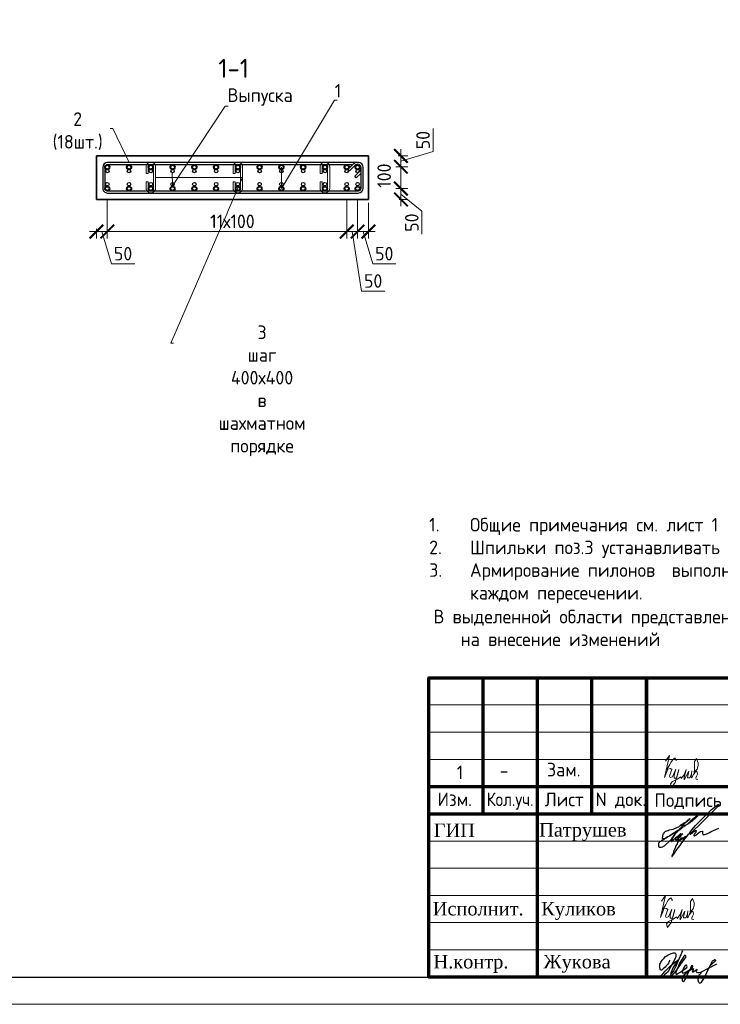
# Model space of a CAD drawing. Header units: millimetres. Extents: x 376598 to 1249954, y -318491 to -22134.
# Tile 3 of 256: x 544655 to 557531, y -317679 to -299588. Entities that reach past the tile are written whole.
import ezdxf
from ezdxf import colors
from ezdxf.entities.mleader import LeaderData, LeaderLine
from ezdxf.math import Vec2, Vec3

# ---------------------------------------------------------------- set-up
doc = ezdxf.new("R2010")
doc.units = ezdxf.units.MM
for name, color, linetype, lineweight in [('1 Стены', 3, 'Continuous', 30), ('Арм_шпильки', 143, 'Continuous', 18), ('Армирование', 3, 'Continuous', 40), ('Выноски', 20, 'Continuous', 20), ('подоснова', 151, 'Continuous', 5), ('размер', 1, 'Continuous', 25), ('РАЗМЕРЫ', 1, 'Continuous', 9), ('Рамка', 7, 'Continuous', 70), ('Текст', 7, 'Continuous', 25), ('ТОНКИЕ', 7, 'Continuous', 9)]:
    doc.layers.add(name, color=color, linetype=linetype, lineweight=lineweight)
for name, color, linetype in [('PDF _S_NET_PROFILE_AXIS', 7, 'Continuous'), ('PDF7_Text', 7, 'Continuous'), ('PDF8_Text', 7, 'Continuous'), ('ТОЛСТЫЕ_ОСНОВНЫЕ', 6, 'Continuous')]:
    doc.layers.add(name, color=color, linetype=linetype)
doc.layers.add('Колонна_ бетон', color=7, linetype='Continuous', lineweight=50, true_color=0xb4b496)
doc.styles.add('GOST 2.304', font='CS_Gost2304.shx')
doc.styles.add('GOST-2.304_Type-B', font='GOST_Common.ttf')
doc.styles.add('PDF Times New Roman', font='times.ttf')
doc.styles.add('ГОСТ', font='GOST_Common.ttf')
doc.dimstyles.new('мой 25', dxfattribs={"dimscale": 100, "dimtxt": 2.5, "dimasz": 2.5, "dimexe": 1.25, "dimexo": 0.625, "dimtad": 1, "dimdec": 0, "dimlfac": 0.5, "dimtxsty": 'GOST-2.304_Type-B', "dimblk": 'ARCHTICK', "dimcen": 2.5, "dimdle": 1.25, "dimaunit": 1, "dimadec": 1, "dimazin": 2, "dimtfac": 1, "dimtdec": 0, "dimtmove": 1, "dimatfit": 3, "dimfxl": 6, "dimfxlon": 1, "dimtfill": 1, "dimlwd": -1, "dimlwe": -1, "dimarcsym": 0})

# ---------------------------------------------------------------- blocks, each defined once
blk = doc.blocks.new('*U26')
at = {"color": 0, "linetype": 'ByBlock', "lineweight": -2}
for p, q in [((108.8, 1198.9), (12.5, 1198.9)), ((108.8, 1188.9), (12.5, 1188.9)), ((38.8, 1188.9), (60.9, 1166.9)), ((-10, 1176.4), (-10, 12.5)), ((-10, 1169.4), (-10, 1176.4)), ((22, 1128), (-3.4, 1153.5)), ((0, 1169.4), (0, 1176.4)), ((0, 1150.1), (0, 12.5)), ((3.7, 1160.6), (29.1, 1135.1)), ((53.8, 1159.8), (28.3, 1185.2)), ((60.9, 1166.9), (53.8, 1159.8)), ((121.3, 12.5), (121.3, 1176.4)), ((131.3, 12.5), (131.3, 1176.4)), ((29.1, 1135.1), (22, 1128)), ((12.5, 0), (108.8, 0)), ((12.5, -10), (108.8, -10))]:
    blk.add_line(p, q, dxfattribs=at)
for centre, radius, start, end in [((12.5, 1176.4), 22.5, 90, 180), ((12.5, 1176.4), 12.5, 90, 180), ((19.5, 1176.4), 12.5, 45, 90), ((108.8, 1176.4), 22.5, 0, 90), ((108.8, 1176.4), 12.5, 0, 90), ((12.5, 1169.4), 22.5, 180, 225), ((12.5, 1169.4), 12.5, 180, 225), ((12.5, 12.5), 22.5, 180, 270), ((12.5, 12.5), 12.5, 180, 270), ((108.8, 12.5), 12.5, 270, 0), ((108.8, 12.5), 22.5, 270, 0)]:
    blk.add_arc(centre, radius, start, end, dxfattribs=at)
at = {"style": 'GOST 2.304', "oblique": 15, "flags": 9}
for tag, p in [('ДИАМЕТР', (-52.8, -63)), ('КЛАСС', (-53, -68.7)), ('ДЛИНА', (-52.5, -73.8)), ('ПОЗИЦИЯ', (-52.3, -58)), ('МАССА', (-52.3, -78.3))]:
    blk.add_attdef(tag, p, '', height=2.5, dxfattribs=at)
blk = doc.blocks.new('_ArchTick')
at = {"color": 0, "linetype": 'ByBlock', "const_width": 0.15}
blk.add_lwpolyline([(-0.5, -0.5), (0.5, 0.5)], dxfattribs=at)
blk = doc.blocks.new('*D393')
at = {"layer": 'DEFPOINTS', "color": 0, "lineweight": 0, "transparency": 16777216}
for p in [(551065, -302091, -2880), (550865, -302290, -2880), (551662, -302290)]:
    blk.add_point(p, dxfattribs=at)
at = {"layer": 'РАЗМЕРЫ', "color": 0, "linetype": 'Continuous', "transparency": 16777216}
for p, q in [((552256, -302012), (552256, -301587)), ((551610, -302091), (551787, -302091)), ((551662, -301966), (551662, -302415)), ((551662, -302190), (552256, -302012)), ((551566, -302290), (551787, -302290))]:
    blk.add_line(p, q, dxfattribs=at)
at = {"layer": 'РАЗМЕРЫ', "color": 0, "transparency": 16777216, "xscale": 250, "yscale": 250, "zscale": 250}
for p, rotation in [((551662, -302091), 90), ((551662, -302290), 270)]:
    blk.add_blockref('_ArchTick', p, dxfattribs=dict(at, rotation=rotation))
at = {"layer": 'РАЗМЕРЫ', "color": 0, "lineweight": 0, "transparency": 16777216, "insert": (552068, -301800), "char_height": 250, "attachment_point": 5, "rotation": 90, "style": 'GOST-2.304_Type-B', "bg_fill": 3, "box_fill_scale": 1.1, "bg_fill_color": 256, "bg_fill_true_color": 13158600, "bg_fill_transparency": 0}
blk.add_mtext('50', dxfattribs=at)
blk = doc.blocks.new('*D394')
at = {"layer": 'DEFPOINTS', "color": 0, "lineweight": 0, "transparency": 16777216}
for p in [(550865, -302691, -2880), (551662, -302691), (551566, -302891)]:
    blk.add_point(p, dxfattribs=at)
at = {"layer": 'РАЗМЕРЫ', "color": 0, "linetype": 'Continuous', "transparency": 16777216}
for p, q in [((551662, -303016), (551662, -302566)), ((551566, -302691), (551787, -302691)), ((551662, -302791), (552048, -303105)), ((551629, -302891), (551787, -302891)), ((552048, -303105), (552048, -303530))]:
    blk.add_line(p, q, dxfattribs=at)
at = {"layer": 'РАЗМЕРЫ', "color": 0, "transparency": 16777216, "xscale": 250, "yscale": 250, "zscale": 250}
for p, rotation in [((551662, -302691), 90), ((551662, -302891), 270)]:
    blk.add_blockref('_ArchTick', p, dxfattribs=dict(at, rotation=rotation))
at = {"layer": 'РАЗМЕРЫ', "color": 0, "lineweight": 0, "transparency": 16777216, "insert": (551861, -303317), "char_height": 250, "attachment_point": 5, "rotation": 90, "style": 'GOST-2.304_Type-B', "bg_fill": 3, "box_fill_scale": 1.1, "bg_fill_color": 256, "bg_fill_true_color": 13158600, "bg_fill_transparency": 0}
blk.add_mtext('50', dxfattribs=at)
blk = doc.blocks.new('*D395')
at = {"layer": 'DEFPOINTS', "color": 0, "lineweight": 0, "transparency": 16777216}
for p in [(551662, -302290, 2880), (551662, -302290)]:
    blk.add_point(p, dxfattribs=at)
at = {"layer": 'РАЗМЕРЫ', "color": 0, "linetype": 'Continuous', "transparency": 16777216}
for p, q in [((551662, -302816), (551662, -302165)), ((551755, -302290), (551787, -302290)), ((551594, -302691), (551787, -302691))]:
    blk.add_line(p, q, dxfattribs=at)
at = {"layer": 'РАЗМЕРЫ', "color": 0, "lineweight": 0, "transparency": 16777216, "insert": (551353, -302454), "char_height": 250, "attachment_point": 5, "rotation": 90, "style": 'GOST-2.304_Type-B', "bg_fill": 3, "box_fill_scale": 1.1, "bg_fill_color": 256, "bg_fill_true_color": 13158600, "bg_fill_transparency": 0}
blk.add_mtext('100', dxfattribs=at)
at = {"layer": 'DEFPOINTS', "color": 0, "lineweight": 0, "transparency": 16777216}
blk.add_point((551532, -302691), dxfattribs=at)
at = {"layer": 'РАЗМЕРЫ', "color": 0, "transparency": 16777216, "xscale": 250, "yscale": 250, "zscale": 250}
for p, rotation in [((551662, -302290), 90), ((551662, -302691), 270)]:
    blk.add_blockref('_ArchTick', p, dxfattribs=dict(at, rotation=rotation))
blk = doc.blocks.new('*D396')
at = {"layer": 'DEFPOINTS', "color": 0, "lineweight": 0, "transparency": 16777216}
for p in [(546265, -302691), (550665, -302891), (546265, -303481)]:
    blk.add_point(p, dxfattribs=at)
at = {"layer": 'РАЗМЕРЫ', "color": 0, "linetype": 'Continuous', "transparency": 16777216}
for p, q in [((546265, -302881), (546265, -303606)), ((550665, -302954), (550665, -303606)), ((550790, -303481), (546140, -303481))]:
    blk.add_line(p, q, dxfattribs=at)
at = {"layer": 'РАЗМЕРЫ', "color": 0, "transparency": 16777216, "xscale": 250, "yscale": 250, "zscale": 250, "rotation": 180}
blk.add_blockref('_ArchTick', (546265, -303481), dxfattribs=at)
at = {"layer": 'РАЗМЕРЫ', "color": 0, "transparency": 16777216, "xscale": 250, "yscale": 250, "zscale": 250}
blk.add_blockref('_ArchTick', (550665, -303481), dxfattribs=at)
at = {"layer": 'РАЗМЕРЫ', "color": 0, "lineweight": 0, "transparency": 16777216, "insert": (548565, -303293), "char_height": 250, "attachment_point": 5, "style": 'GOST-2.304_Type-B', "bg_fill": 3, "box_fill_scale": 1.1, "bg_fill_color": 256, "bg_fill_true_color": 13158600, "bg_fill_transparency": 0}
blk.add_mtext('11х100', dxfattribs=at)
blk = doc.blocks.new('*D397')
at = {"layer": 'DEFPOINTS', "color": 0, "lineweight": 0, "transparency": 16777216}
for p in [(546065, -302891, 2880), (546265, -303098), (546065, -303481)]:
    blk.add_point(p, dxfattribs=at)
at = {"layer": 'РАЗМЕРЫ', "color": 0, "linetype": 'Continuous', "transparency": 16777216}
for p, q in [((546265, -303160), (546265, -303606)), ((546390, -303481), (545940, -303481)), ((546065, -303431), (546065, -303606)), ((546165, -303481), (546343, -304074)), ((546343, -304074), (546768, -304074))]:
    blk.add_line(p, q, dxfattribs=at)
at = {"layer": 'РАЗМЕРЫ', "color": 0, "transparency": 16777216, "xscale": 250, "yscale": 250, "zscale": 250, "rotation": 180}
blk.add_blockref('_ArchTick', (546065, -303481), dxfattribs=at)
at = {"layer": 'РАЗМЕРЫ', "color": 0, "transparency": 16777216, "xscale": 250, "yscale": 250, "zscale": 250}
blk.add_blockref('_ArchTick', (546265, -303481), dxfattribs=at)
at = {"layer": 'РАЗМЕРЫ', "color": 0, "lineweight": 0, "transparency": 16777216, "insert": (546555, -303887), "char_height": 250, "attachment_point": 5, "style": 'GOST-2.304_Type-B', "bg_fill": 3, "box_fill_scale": 1.1, "bg_fill_color": 256, "bg_fill_true_color": 13158600, "bg_fill_transparency": 0}
blk.add_mtext('50', dxfattribs=at)
blk = doc.blocks.new('*D398')
at = {"layer": 'DEFPOINTS', "color": 0, "lineweight": 0, "transparency": 16777216}
for p in [(550665, -302691), (550865, -302691), (550865, -303481)]:
    blk.add_point(p, dxfattribs=at)
at = {"layer": 'РАЗМЕРЫ', "color": 0, "linetype": 'Continuous', "transparency": 16777216}
for p, q in [((550665, -302881), (550665, -303606)), ((550865, -302881), (550865, -303606)), ((550540, -303481), (550990, -303481)), ((550765, -303481), (550939, -304577)), ((550939, -304577), (551364, -304577))]:
    blk.add_line(p, q, dxfattribs=at)
at = {"layer": 'РАЗМЕРЫ', "color": 0, "transparency": 16777216, "xscale": 250, "yscale": 250, "zscale": 250, "rotation": 180}
blk.add_blockref('_ArchTick', (550665, -303481), dxfattribs=at)
at = {"layer": 'РАЗМЕРЫ', "color": 0, "transparency": 16777216, "xscale": 250, "yscale": 250, "zscale": 250}
blk.add_blockref('_ArchTick', (550865, -303481), dxfattribs=at)
at = {"layer": 'РАЗМЕРЫ', "color": 0, "lineweight": 0, "transparency": 16777216, "insert": (551151, -304389), "char_height": 250, "attachment_point": 5, "style": 'GOST-2.304_Type-B', "bg_fill": 3, "box_fill_scale": 1.1, "bg_fill_color": 256, "bg_fill_true_color": 13158600, "bg_fill_transparency": 0}
blk.add_mtext('50', dxfattribs=at)
blk = doc.blocks.new('*D414')
at = {"layer": 'DEFPOINTS', "color": 0, "lineweight": 0, "transparency": 16777216}
for p in [(550865, -302691), (551065, -302891), (551065, -303481)]:
    blk.add_point(p, dxfattribs=at)
at = {"layer": 'РАЗМЕРЫ', "color": 0, "linetype": 'Continuous', "transparency": 16777216}
for p, q in [((550865, -302881), (550865, -303606)), ((551065, -302954), (551065, -303606)), ((550740, -303481), (551190, -303481)), ((550965, -303481), (551143, -304074)), ((551143, -304074), (551568, -304074))]:
    blk.add_line(p, q, dxfattribs=at)
at = {"layer": 'РАЗМЕРЫ', "color": 0, "transparency": 16777216, "xscale": 250, "yscale": 250, "zscale": 250, "rotation": 180}
blk.add_blockref('_ArchTick', (550865, -303481), dxfattribs=at)
at = {"layer": 'РАЗМЕРЫ', "color": 0, "transparency": 16777216, "xscale": 250, "yscale": 250, "zscale": 250}
blk.add_blockref('_ArchTick', (551065, -303481), dxfattribs=at)
at = {"layer": 'РАЗМЕРЫ', "color": 0, "lineweight": 0, "transparency": 16777216, "insert": (551355, -303887), "char_height": 250, "attachment_point": 5, "style": 'GOST-2.304_Type-B', "bg_fill": 3, "box_fill_scale": 1.1, "bg_fill_color": 256, "bg_fill_true_color": 13158600, "bg_fill_transparency": 0}
blk.add_mtext('50', dxfattribs=at)
blk = doc.blocks.new('*U27')
for p, q in [((-8, 0), (-7.4, 4.7)), ((-7.4, 4.7), (-5.6, 9)), ((-5.6, 9), (-2.7, 12.7)), ((-2.7, 12.7), (1, 15.6)), ((1, 15.6), (5.3, 17.4)), ((5.3, 17.4), (10, 18)), ((34, 18), (10, 18)), ((10, 10), (34, 10)), ((34, 10), (34, 18)), ((66, 18), (90, 18)), ((66, 10), (66, 18)), ((90, 10), (66, 10)), ((94.7, 17.4), (90, 18)), ((99, 15.6), (94.7, 17.4)), ((102.7, 12.7), (99, 15.6)), ((105.6, 9), (102.7, 12.7)), ((107.4, 4.7), (105.6, 9)), ((108, 0), (107.4, 4.7)), ((107.4, -4.7), (108, 0)), ((-7.4, -4.7), (-8, 0)), ((-5.6, -9), (-7.4, -4.7)), ((-2.7, -12.7), (-5.6, -9)), ((1, -15.6), (-2.7, -12.7)), ((5.3, -17.4), (1, -15.6)), ((10, -18), (5.3, -17.4)), ((10, -18), (90, -18)), ((90, -18), (94.7, -17.4)), ((94.7, -17.4), (99, -15.6)), ((99, -15.6), (102.7, -12.7)), ((102.7, -12.7), (105.6, -9)), ((105.6, -9), (107.4, -4.7))]:
    blk.add_line(p, q)
at = {"color": 0, "linetype": 'ByBlock', "lineweight": -2}
for p, q in [((0, 0), (0.3, 2.6)), ((0.3, 2.6), (1.3, 5)), ((1.3, 5), (2.9, 7.1)), ((2.9, 7.1), (5, 8.7)), ((5, 8.7), (7.4, 9.7)), ((7.4, 9.7), (10, 10)), ((92.6, 9.7), (90, 10)), ((95, 8.7), (92.6, 9.7)), ((97.1, 7.1), (95, 8.7)), ((98.7, 5), (97.1, 7.1)), ((99.7, 2.6), (98.7, 5)), ((100, 0), (99.7, 2.6)), ((99.7, -2.6), (100, 0)), ((0.3, -2.6), (0, 0)), ((1.3, -5), (0.3, -2.6)), ((2.9, -7.1), (1.3, -5)), ((5, -8.7), (2.9, -7.1)), ((7.4, -9.7), (5, -8.7)), ((10, -10), (7.4, -9.7)), ((10, -10), (90, -10)), ((90, -10), (92.6, -9.7)), ((92.6, -9.7), (95, -8.7)), ((95, -8.7), (97.1, -7.1)), ((97.1, -7.1), (98.7, -5)), ((98.7, -5), (99.7, -2.6))]:
    blk.add_line(p, q, dxfattribs=at)
at = {"style": 'GOST 2.304', "oblique": 15, "flags": 9}
for tag, p in [('ДИАМЕТР', (117.8, -62.2)), ('ДЛИНА', (118.1, -72.5)), ('ПОЗИЦИЯ', (118, -56.6)), ('КЛАСС', (118, -67.8)), ('МАССА', (118.7, -78.2))]:
    blk.add_attdef(tag, p, '', height=2.5, dxfattribs=at)
blk = doc.blocks.new('_None')
blk = doc.blocks.new('*U56')
at = {"layer": 'ТОЛСТЫЕ_ОСНОВНЫЕ', "color": 6}
blk.add_lwpolyline([(20, 5), (415, 5), (415, 292), (20, 292)], close=True, dxfattribs=at)
at = {"layer": 'ТОНКИЕ'}
blk.add_lwpolyline([(0, 0), (420, 0), (420, 297), (0, 297)], close=True, dxfattribs=at)
blk = doc.blocks.new('11')
at = {"layer": 'Выноски'}
for p, q in [((47962, 66737), (47989, 66781)), ((47989, 66781), (48016, 66806)), ((48016, 66806), (48038, 66823)), ((48038, 66823), (48060, 66786)), ((48060, 66786), (48058, 66769)), ((47885, 66608), (47944, 66700)), ((47944, 66700), (47962, 66737))]:
    blk.add_line(p, q, dxfattribs=at)
blk.add_lwpolyline([(47863, 66761), (47937, 66865), (47843, 66458), (47885, 66564), (47905, 66616), (47954, 66628), (47979, 66606), (47957, 66539), (47937, 66487), (47947, 66458), (47991, 66470), (48051, 66611), (48041, 66569), (48023, 66505), (48023, 66448), (48065, 66448), (48090, 66529), (48110, 66608), (48043, 66369), (47972, 66275), (47954, 66344), (47991, 66389), (48078, 66431), (48142, 66470), (48154, 66441), (48204, 66512), (48246, 66606), (48209, 66455), (48204, 66418), (48295, 66574), (48265, 66463), (48265, 66455), (48312, 66453), (48342, 66529), (48347, 66584), (48337, 66465), (48349, 66453), (48401, 66569), (48443, 66616), (48461, 66678), (48466, 66727), (48436, 66811), (48399, 66754), (48399, 66618), (48389, 66549), (48374, 66507), (48416, 66564), (48441, 66576), (48451, 66524), (48433, 66482), (48419, 66453), (48424, 66428), (48458, 66421)], dxfattribs=at)
blk = doc.blocks.new('яяя')
at = {"lineweight": 30}
for points in [[(345424, 110432), (345425, 110410), (345424, 110397), (345417, 110379), (345406, 110350), (345390, 110319), (345357, 110275), (345310, 110221), (345265, 110176), (345198, 110110), (345161, 110077), (345133, 110066), (345116, 110066), (345102, 110075), (345090, 110091), (345082, 110115), (345074, 110146), (345066, 110182), (345064, 110206), (345067, 110234), (345077, 110278), (345095, 110320), (345114, 110361), (345134, 110395), (345159, 110428), (345195, 110469), (345228, 110506), (345284, 110560), (345331, 110595), (345379, 110625), (345435, 110648), (345486, 110670), (345532, 110686), (345573, 110696), (345605, 110698), (345621, 110695), (345635, 110687), (345648, 110671), (345656, 110649), (345659, 110625), (345659, 110583), (345656, 110553), (345647, 110523), (345635, 110489), (345387, 110033), (345349, 109985), (345311, 109948), (345247, 109889), (345209, 109858), (345192, 109844), (345180, 109837), (345157, 109833), (345150, 109835), (345140, 109842), (345135, 109856), (345138, 109881), (345148, 109892), (345183, 109930), (345267, 110024), (345343, 110105), (345455, 110213), (345617, 110343), (345775, 110456), (345811, 110526), (345838, 110607), (345890, 110740), (345902, 110771), (345698, 110295), (345672, 110226), (345626, 110132), (345572, 110032), (345518, 109953), (345481, 109918), (345497, 110001), (345567, 110147), (345655, 110301), (345760, 110442)], [(345481, 109918), (345476, 109896), (345475, 109874), (345485, 109861), (345506, 109866), (345539, 109891), (345632, 109983), (345968, 110450), (346022, 110527), (346029, 110560), (346027, 110579), (346026, 110590), (346010, 110605), (345993, 110609), (345975, 110601), (345962, 110584), (345954, 110562), (345857, 110421), (345783, 110292), (345741, 110183), (345701, 110079), (345665, 109985), (345660, 109952), (345666, 109929), (345669, 109915), (345682, 109910), (345702, 109914), (345735, 109941), (345846, 110007), (346065, 110160), (346075, 110193), (346070, 110217), (346066, 110236), (346052, 110241), (346030, 110241), (346007, 110228), (345978, 110203), (345960, 110164), (345892, 110010), (345895, 109986), (345904, 109966), (345925, 109964), (345969, 109968), (346045, 110000), (346218, 110114), (346261, 110154), (346280, 110184), (346282, 110210), (346278, 110225), (346263, 110229), (346241, 110222), (346220, 110198), (346162, 110049), (345989, 109904), (345932, 109849), (345906, 109805), (345891, 109739), (345890, 109690), (345899, 109652), (345924, 109647), (345956, 109655), (345980, 109674), (346058, 109838), (346158, 110046), (346261, 110098), (346314, 110120), (346292, 110079), (346269, 110036), (346261, 110008), (346267, 109998), (346293, 109998), (346363, 110039), (346445, 110095), (346421, 110068), (346414, 110040), (346407, 110011), (346416, 109990), (346466, 109972), (346509, 109977), (346574, 109984), (347172, 110293)], [(346586, 109971), (346543, 109917), (346509, 109873), (346489, 109825), (346475, 109767), (346472, 109710), (346478, 109675), (346485, 109641), (346501, 109621), (346517, 109602), (346542, 109589), (346568, 109592), (346605, 109620), (346680, 109731), (346736, 109842), (346865, 110115), (346962, 110290), (346969, 110318), (346979, 110360), (347013, 110403), (347056, 110434), (347091, 110450), (347109, 110450), (347121, 110434), (347115, 110405), (347072, 110355), (347012, 110307), (346924, 110222)]]:
    blk.add_lwpolyline(points, dxfattribs=at)
blk = doc.blocks.new('штамп кж1.1')
at = {"layer": 'PDF _S_NET_PROFILE_AXIS', "lineweight": 30, "elevation": 0}
blk.add_lwpolyline([(409123, -83320), (409140, -83299), (409161, -83282), (409174, -83265), (409208, -83231), (409216, -83227), (409221, -83219), (409229, -83214), (409238, -83206), (409259, -83189), (409276, -83176), (409288, -83172), (409297, -83172), (409297, -83176), (409293, -83185), (409280, -83198), (409191, -83274), (409174, -83282), (409157, -83299), (409106, -83329), (409085, -83341), (409060, -83358), (409055, -83363), (409051, -83363), (409060, -83358), (409072, -83350), (409077, -83350), (409081, -83346), (409077, -83350), (409072, -83354), (409064, -83358), (409047, -83371), (409030, -83380), (409013, -83397), (408971, -83426), (408933, -83460), (408890, -83502), (408878, -83515), (408873, -83524), (408865, -83528), (408857, -83540), (408840, -83562), (408827, -83583), (408818, -83600), (408797, -83625), (408772, -83646), (408717, -83701), (408683, -83727), (408666, -83735), (408653, -83744), (408628, -83752), (408603, -83752), (408594, -83744), (408590, -83731), (408586, -83706), (408586, -83680), (408590, -83667), (408598, -83655), (408611, -83642), (408636, -83629), (408645, -83621), (408662, -83612), (408683, -83600), (408696, -83595), (408708, -83583), (408725, -83574), (408742, -83562), (408785, -83536), (408831, -83507), (408873, -83481), (408912, -83456), (408928, -83443), (408941, -83435), (408954, -83430), (408962, -83422), (408962, -83426), (408954, -83430), (408950, -83435), (408937, -83443), (408920, -83456), (408882, -83477), (408797, -83532), (408755, -83557), (408721, -83574), (408708, -83583), (408696, -83587), (408687, -83591), (408679, -83591), (408666, -83595), (408658, -83591), (408653, -83587), (408653, -83570), (408658, -83557), (408658, -83545), (408662, -83528), (408674, -83502), (408691, -83477), (408700, -83468), (408704, -83460), (408717, -83456), (408751, -83439), (408763, -83439), (408772, -83435), (408785, -83430), (408848, -83418), (408873, -83405), (408895, -83397), (408933, -83380), (408954, -83371), (408975, -83358), (408992, -83346), (409005, -83333), (409039, -83308), (409064, -83295), (409077, -83286), (409094, -83274), (409127, -83244), (409144, -83231), (409153, -83223), (409157, -83223), (409149, -83240), (409123, -83265), (409111, -83274), (409077, -83299), (409064, -83308), (409051, -83320), (409026, -83350), (409013, -83363), (409009, -83371), (408992, -83392), (408979, -83401), (408967, -83418), (408962, -83422), (408962, -83426), (408958, -83430), (408950, -83435), (408937, -83447), (408916, -83473), (408903, -83485), (408890, -83502), (408882, -83515), (408873, -83524), (408869, -83528), (408873, -83524), (408878, -83524), (408873, -83528), (408865, -83549), (408857, -83553), (408852, -83562), (408848, -83566), (408823, -83617), (408823, -83629), (408818, -83638), (408823, -83642), (408827, -83642), (408840, -83629), (408852, -83621), (408907, -83566), (408941, -83540), (408954, -83528), (408967, -83524), (408971, -83515), (408984, -83502), (408988, -83494), (408996, -83494), (408996, -83498), (408979, -83515), (408962, -83536), (408937, -83557), (408924, -83566), (408912, -83579), (408907, -83579), (408899, -83583), (408895, -83591), (408895, -83612), (408899, -83617), (408907, -83617), (408920, -83608), (408937, -83591), (408945, -83579), (408954, -83570), (408979, -83540), (408996, -83524), (409005, -83511), (409017, -83507), (409022, -83502), (409026, -83502), (409013, -83515), (409005, -83528), (408992, -83536), (408971, -83562), (408954, -83583), (408945, -83591), (408941, -83600), (408937, -83612), (408937, -83625), (408941, -83629), (408954, -83634), (408958, -83629), (408967, -83612), (408979, -83600), (409000, -83583), (409009, -83574), (409022, -83574), (409026, -83583), (409026, -83608), (409030, -83608), (409039, -83604), (409051, -83595), (409077, -83570), (409085, -83557), (409089, -83553), (409089, -83549), (409085, -83549), (409081, -83553), (409072, -83557), (409047, -83574), (409017, -83595), (408979, -83621), (408971, -83625), (408958, -83629), (408950, -83638), (408933, -83663), (408924, -83684), (408903, -83722), (408886, -83765), (408865, -83811), (408848, -83862), (408840, -83883), (408827, -83909), (408827, -83921), (408831, -83921), (408835, -83917), (408840, -83909), (408848, -83896), (408852, -83888), (408861, -83875), (408886, -83841), (408903, -83816), (408924, -83782), (408954, -83748), (408984, -83706), (409043, -83625), (409077, -83583), (409106, -83545), (409132, -83511), (409157, -83481), (409174, -83456), (409195, -83430), (409229, -83388), (409263, -83350), (409305, -83308), (409394, -83214), (409441, -83172), (409479, -83130), (409517, -83092), (409551, -83062), (409580, -83037), (409606, -83016), (409627, -82999), (409644, -82986), (409657, -82977), (409665, -82969), (409674, -82969), (409674, -82965), (409682, -82960), (409682, -82982), (409674, -82994), (409665, -83003), (409661, -83011), (409563, -83109), (409538, -83138), (409504, -83168), (409318, -83354), (409242, -83422), (409187, -83477), (409178, -83490), (409170, -83498), (409161, -83502), (409157, -83507), (409157, -83511), (409161, -83511), (409170, -83507), (409182, -83494), (409212, -83477), (409225, -83464), (409238, -83460), (409246, -83452), (409263, -83443), (409276, -83443), (409276, -83452), (409267, -83468), (409259, -83481), (409242, -83502), (409238, -83515), (409233, -83524), (409229, -83528), (409229, -83532), (409238, -83540), (409242, -83536), (409246, -83536), (409254, -83532), (409267, -83524), (409318, -83485), (409356, -83460), (409381, -83452), (409386, -83452), (409390, -83456), (409390, -83494), (409394, -83507), (409398, -83515), (409407, -83519), (409415, -83515), (409424, -83515), (409449, -83507), (409492, -83490), (409521, -83477), (409551, -83460), (409593, -83443), (409635, -83422), (409690, -83397)], dxfattribs=at)
at = {"layer": 'Рамка', "color": 7}
for p, q in [((405358, -83134), (405358, -80634)), ((407358, -83134), (407358, -80634)), ((404358, -82634), (410858, -82634)), ((404358, -83134), (422858, -83134))]:
    blk.add_line(p, q, dxfattribs=at)
at = {"layer": 'Рамка'}
for p, q in [((406358, -86134), (406358, -80634)), ((408358, -86134), (408358, -80634)), ((408358, -80634), (408358, -86134))]:
    blk.add_line(p, q, dxfattribs=at)
at = {"layer": 'Рамка', "color": 7, "lineweight": 15}
for p, q in [((404358, -81134), (410858, -81134)), ((404358, -81634), (410858, -81634)), ((404358, -82134), (410858, -82134)), ((404358, -83634), (410858, -83634)), ((404358, -84134), (410858, -84134)), ((404358, -84634), (410858, -84634)), ((404358, -85134), (410858, -85134)), ((404358, -85634), (410858, -85634))]:
    blk.add_line(p, q, dxfattribs=at)
at = {"layer": 'Рамка'}
blk.add_lwpolyline([(422858, -86134), (404358, -86134), (404358, -80634), (422858, -80634)], close=True, dxfattribs=at)
at = {"color": 2, "lineweight": 60, "xscale": 0.5, "yscale": 0.5, "zscale": 0.5}
blk.add_blockref('яяя', (236070, -141038), dxfattribs=at)
at = {"layer": 'Выноски', "color": 0}
blk.add_blockref('11', (360773, -151499), dxfattribs=at)
at = {"layer": 'PDF7_Text', "char_height": 248, "attachment_point": 7, "style": 'PDF Times New Roman'}
for s, insert in [('Патрушев', (406387, -83634)), ('Жукова', (406466, -86056))]:
    blk.add_mtext(s, dxfattribs=dict(at, insert=insert))
at = {"layer": 'PDF7_Text', "insert": (406426, -85084), "char_height": 247.95, "attachment_point": 7, "style": 'PDF Times New Roman'}
blk.add_mtext_dynamic_manual_height_columns('{\\C256;Куликов}', width=2000, gutter_width=1250, heights=[0], dxfattribs=at)
at = {"layer": 'PDF8_Text', "char_height": 248, "attachment_point": 7, "style": 'PDF Times New Roman'}
for s, insert in [('ГИП', (404451, -83561)), ('Исполнит.', (404432, -85007)), ('Н.контр.', (404445, -86056))]:
    blk.add_mtext(s, dxfattribs=dict(at, insert=insert))
at = {"layer": 'Текст', "color": 7, "style": 'ГОСТ'}
for s, p in [('Изм.', (404522, -82993)), ('Лист', (406493, -82996)), ('N док.', (407423, -82993)), ('Подпись', (408507, -83008))]:
    blk.add_text(s, height=250, dxfattribs=at).set_placement(p)
at = {"layer": 'Текст', "color": 7, "style": 'ГОСТ', "width": 0.9}
blk.add_text('Кол.уч.', height=250, dxfattribs=at).set_placement((405423, -82992))

msp = doc.modelspace()

# ---------------------------------------------------------------- linework, layer by layer
at = {"layer": '1 Стены', "color": 252, "lineweight": 0, "true_color": 0x939598}
for p, q in [((546064.6, -302091), (551064.5, -302091)), ((546064.6, -302891), (546064.6, -302091)), ((551064.5, -302091), (551064.5, -302891)), ((551064.5, -302891), (546064.6, -302891))]:
    msp.add_line(p, q, dxfattribs=at)
at = {"layer": 'Армирование', "color": 3}
for centre in [(546264.6, -302297.6), (546664.6, -302297.6), (547064.6, -302297.6), (547464.6, -302297.6), (547864.6, -302297.6), (548264.6, -302297.6), (548664.6, -302297.6), (549064.6, -302297.6), (549464.6, -302297.6), (549864.6, -302297.6), (550264.6, -302297.6), (550664.6, -302297.6), (550864.6, -302297.6), (546264.6, -302691), (547064.6, -302691), (547864.6, -302691), (548664.6, -302691), (549464.6, -302691), (550264.6, -302691), (550864.6, -302691)]:
    msp.add_circle(centre, 40, dxfattribs=at)
at = {"layer": 'Колонна_ бетон', "color": 180, "linetype": 'Continuous', "lineweight": 35, "transparency": 33554687}
for p, q in [((546063.9, -302091, 2880), (546063.9, -302891, 2880)), ((546063.9, -302091, 2880), (551063.9, -302091, 2880)), ((551063.9, -302091, 2880), (551063.9, -302891, 2880)), ((546063.9, -302891, 2880), (551063.9, -302891, 2880))]:
    msp.add_line(p, q, dxfattribs=at)
at = {"layer": 'РАЗМЕРЫ', "color": 252, "linetype": 'Continuous', "lineweight": 30, "true_color": 0x939598}
for centre in [(546264.6, -302369.6), (546664.6, -302369.6), (547064.6, -302369.6), (547464.6, -302369.6), (547864.6, -302369.6), (548264.6, -302369.6), (548664.6, -302369.6), (549064.6, -302369.6), (549464.6, -302369.6), (549864.6, -302369.6), (550264.6, -302369.6), (550664.6, -302369.6), (550864.6, -302369.6), (546264.6, -302611), (546664.6, -302611), (547064.6, -302611), (547464.6, -302611), (547864.6, -302611), (548264.6, -302611), (548664.6, -302611), (549064.6, -302611), (549464.6, -302611), (549864.6, -302611), (550264.6, -302611), (550664.6, -302611), (550864.6, -302611)]:
    msp.add_circle(centre, 32, dxfattribs=at)

# ---------------------------------------------------------------- block references
at = {"lineweight": 30, "xscale": 3.959999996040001, "yscale": 3.959999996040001, "zscale": 3.959999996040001, "rotation": 269.9999999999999}
msp.add_blockref('*U26', (546220.6, -302252.6), dxfattribs=at)
at = {"layer": 'Выноски'}
msp.add_blockref('11', (508660.6, -379972.1), dxfattribs=at)
at = {"layer": 'размер'}
msp.add_blockref('штамп кж1.1', (147813.8, -231044.7), dxfattribs=at)

# ---------------------------------------------------------------- texts
at = {"ltscale": 100, "insert": (552180.5, -308742), "char_height": 250, "width": 17398.124, "attachment_point": 1, "style": 'GOST-2.304_Type-B'}
msp.add_mtext('\\pxi-3,l3,t3,20;1.^IОбщие примечания см. лист 1\\P2.^IШпильки поз.3 устанавливать с шагом 400 по вертикали и с шагом  400 по горизонтали.\\P3.^IАрмирование пилонов  выполнять отдельными стержнями. Арматуру вязать вязальной проволокой в каждом пересечении.', dxfattribs=at)
at = {"layer": 'Выноски', "color": 240, "true_color": 0xed1f24, "insert": (552259.3, -310430.6, -3100), "char_height": 250, "width": 18219.66, "attachment_point": 1, "style": 'ГОСТ'}
msp.add_mtext('\\pxi-2,l2,sm1;В выделенной области представлена замененная ( актуальная) версия. Содержание изменения см. в листе разрешения на внесение изменений', dxfattribs=at)
at = {"layer": 'РАЗМЕРЫ', "insert": (548587, -300481.3), "char_height": 350, "attachment_point": 5, "style": 'GOST-2.304_Type-B'}
msp.add_mtext_dynamic_manual_height_columns('1-1', width=3941.213, gutter_width=625, heights=[0], dxfattribs=at)
at = {"layer": 'Текст', "color": 7, "style": 'GOST-2.304_Type-B'}
for s, p in [('Зам.', (554345.6, -313491.7)), ('-', (553476.6, -313508.2))]:
    msp.add_text(s, height=250, dxfattribs=at).set_placement(p)
at = {"layer": 'Текст', "color": 7, "insert": (552686.6, -312876.6), "char_height": 250, "attachment_point": 1, "style": 'ГОСТ'}
msp.add_mtext_dynamic_manual_height_columns('\\pxsm1,qc;\\P\\ps*,q*;1', width=7000, gutter_width=12.5, heights=[1500], dxfattribs=at)

# ---------------------------------------------------------------- leaders
at = {"layer": 'подоснова'}
ml = msp.add_multileader_mtext('Standard', dxfattribs=at)
ml.set_content('2 (18шт.)', color=256, style='GOST-2.304_Type-B')
ml.set_leader_properties(color=256, linetype='ByLayer', lineweight=15)
ml.set_arrow_properties(name='NONE')
ml.build(insert=Vec2(0, 0))
ml.multileader.update_dxf_attribs({"text_left_attachment_type": 6, "text_right_attachment_type": 6, "dogleg_length": 10, "arrow_head_size": 18})
ctx = ml.context
ctx.base_point, ctx.char_height, ctx.arrow_head_size, ctx.landing_gap_size, ctx.plane_origin = Vec3(545082.4, -301589.6), 250, 18, 20, Vec3(542979.5, -301043.5)
ctx.left_attachment, ctx.right_attachment, ctx.text_align_type = 6, 6, 1
notes = []
notes.append((ctx, [(1, (1, 1, 0), (546368, -301589.6), (-1, 0), 10, [(0, [(546669.3, -302213)], 0, [])])]))
ctx.mtext.insert, ctx.mtext.width, ctx.mtext.alignment, ctx.mtext.flow_direction = Vec3(545720.2, -301289.6), 22.898, 2, 5
for ctx, leaders in notes:
    for number, flags, end, landing, length, lines in leaders:
        leader = LeaderData()
        leader.index, (leader.has_last_leader_line, leader.has_dogleg_vector, leader.attachment_direction) = number, flags
        leader.last_leader_point, leader.dogleg_vector, leader.dogleg_length = Vec3(end), Vec3(landing), length
        for number, points, colour, breaks in lines:
            line = LeaderLine()
            line.index, line.vertices, line.color, line.breaks = number, Vec3.list(points), colors.encode_raw_color(colour), breaks
            leader.lines.append(line)
        ctx.leaders.append(leader)

# ---------------------------------------------------------------- next in the draw order: dimensions: what is measured, and where the dimension line sits
at = {"layer": 'РАЗМЕРЫ', "lineweight": 0}
dim = msp.add_linear_dim(base=(551661.8, -302289.6, 2880), p1=(551064.5, -302091), p2=(550864.6, -302289.6), angle=90, dimstyle='мой 25', override={"dimlfac": 0.25}, dxfattribs=at)
dim.commit()
dim.dimension.update_dxf_attribs({"geometry": '*D393', "text_midpoint": (552068.1, -301949.7, 2880)})
dim = msp.add_linear_dim(base=(551661.8, -302691, 2880), p1=(551566.1, -302891, 2880), p2=(550864.6, -302691), angle=90, dimstyle='мой 25', override={"dimlfac": 0.25}, dxfattribs=at)
dim.commit()
dim.dimension.update_dxf_attribs({"geometry": '*D394', "text_midpoint": (552048.4, -303167, 2880), "dimtype": 160})

# ---------------------------------------------------------------- next in the draw order: dimensions: what is measured, and where the dimension line sits
dim = msp.add_linear_dim(base=(551661.8, -302289.6), p1=(551531.5, -302691), p2=(551661.8, -302289.6, 2880), angle=90, dimstyle='мой 25', override={"dimlfac": 0.25}, dxfattribs=at)
dim.commit()
dim.dimension.update_dxf_attribs({"geometry": '*D395', "text_midpoint": (551540.3, -302453.9), "dimtype": 160})
dim = msp.add_linear_dim(base=(546264.6, -303480.5), p1=(550664.6, -302891), p2=(546264.6, -302691), angle=180, text='11х100', dimstyle='мой 25', override={"dimlfac": 0.25}, dxfattribs=at)
dim.commit()
dim.dimension.update_dxf_attribs({"geometry": '*D396', "text_midpoint": (548564.6, -303480.5), "dimtype": 160})

# ---------------------------------------------------------------- next in the draw order: linework, layer by layer
at = {"layer": 'Армирование', "color": 3}
for centre in [(546664.6, -302691), (547464.6, -302691), (548264.6, -302691), (549064.6, -302691), (549864.6, -302691)]:
    msp.add_circle(centre, 40, dxfattribs=at)

# ---------------------------------------------------------------- next in the draw order: block references
at = {"layer": 'Арм_шпильки', "color": 3, "xscale": 4.875, "yscale": 4.875, "zscale": 4.875, "rotation": 89.99999999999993}
for p in [(547064.6, -302732.8), (548664.6, -302732.8), (550264.6, -302732.8)]:
    msp.add_blockref('*U27', p, dxfattribs=at)

# ---------------------------------------------------------------- next in the draw order: dimensions: what is measured, and where the dimension line sits
at = {"layer": 'РАЗМЕРЫ', "lineweight": 0}
dim = msp.add_linear_dim(base=(550864.6, -303480.5), p1=(550664.6, -302691), p2=(550864.6, -302691), angle=180, dimstyle='мой 25', override={"dimlfac": 0.25}, dxfattribs=at)
dim.commit()
dim.dimension.update_dxf_attribs({"geometry": '*D398', "text_midpoint": (551001.3, -304576.7), "dimtype": 160})
dim = msp.add_linear_dim(base=(546064.6, -303480.5), p1=(546264.6, -303097.9), p2=(546064.6, -302891, 2880), dimstyle='мой 25', override={"dimlfac": 0.25}, dxfattribs=at)
dim.commit()
dim.dimension.update_dxf_attribs({"geometry": '*D397', "text_midpoint": (546405.2, -303886.8)})

# ---------------------------------------------------------------- next in the draw order: leaders
at = {"layer": 'подоснова'}
ml = msp.add_multileader_mtext('Standard', dxfattribs=at)
ml.set_content('Выпуска ', color=256, style='GOST-2.304_Type-B')
ml.set_leader_properties(color=256, linetype='ByLayer', lineweight=15)
ml.set_arrow_properties(name='NONE')
ml.build(insert=Vec2(0, 0))
ml.multileader.update_dxf_attribs({"text_left_attachment_type": 6, "text_right_attachment_type": 6, "dogleg_length": 10, "arrow_head_size": 18})
ctx = ml.context
ctx.base_point, ctx.char_height, ctx.arrow_head_size, ctx.landing_gap_size, ctx.plane_origin = Vec3(548441.4, -301175.1), 250, 18, 20, Vec3(545687.8, -299872.6)
ctx.left_attachment, ctx.right_attachment, ctx.text_align_type = 6, 6, 1
notes = []
notes.append((ctx, [(0, (1, 1, 0), (548431.4, -301175.1), (1, 0), 10, [(1, [(547458.3, -302403), (547464.6, -302643)], 0, [])])]))
ctx.mtext.insert, ctx.mtext.width, ctx.mtext.alignment, ctx.mtext.flow_direction = Vec3(549073.9, -300850.1), 22.898, 2, 5
ml = msp.add_multileader_mtext('Standard', dxfattribs=at)
ml.set_content('3 шаг 400х400 \\Pв шахматном порядке ', color=256, style='GOST-2.304_Type-B')
ml.set_leader_properties(color=256, linetype='ByLayer', lineweight=15)
ml.set_arrow_properties(name='NONE')
ml.build(insert=Vec2(0, 0))
ml.multileader.update_dxf_attribs({"text_left_attachment_type": 6, "text_right_attachment_type": 6, "dogleg_length": 10, "arrow_head_size": 18})
ctx = ml.context
ctx.base_point, ctx.char_height, ctx.arrow_head_size, ctx.landing_gap_size, ctx.plane_origin = Vec3(547440.9, -305531.9), 250, 18, 20, Vec3(545467.3, -303198)
ctx.left_attachment, ctx.right_attachment, ctx.text_align_type = 6, 6, 1
notes.append((ctx, [(0, (1, 1, 0), (547430.9, -305531.9), (1, 0), 10, [(1, [(547152.3, -302489.1), (548752.3, -302489.1)], 0, [])])]))
ctx.mtext.insert, ctx.mtext.width, ctx.mtext.alignment, ctx.mtext.flow_direction = Vec3(549109, -305206.9), 22.898, 2, 5
for ctx, leaders in notes:
    for number, flags, end, landing, length, lines in leaders:
        leader = LeaderData()
        leader.index, (leader.has_last_leader_line, leader.has_dogleg_vector, leader.attachment_direction) = number, flags
        leader.last_leader_point, leader.dogleg_vector, leader.dogleg_length = Vec3(end), Vec3(landing), length
        for number, points, colour, breaks in lines:
            line = LeaderLine()
            line.index, line.vertices, line.color, line.breaks = number, Vec3.list(points), colors.encode_raw_color(colour), breaks
            leader.lines.append(line)
        ctx.leaders.append(leader)

# ---------------------------------------------------------------- next in the draw order: dimensions: what is measured, and where the dimension line sits
at = {"layer": 'РАЗМЕРЫ', "lineweight": 0}
dim = msp.add_linear_dim(base=(551064.5, -303480.5), p1=(550864.6, -302691), p2=(551064.5, -302891), angle=180, dimstyle='мой 25', override={"dimlfac": 0.25}, dxfattribs=at)
dim.commit()
dim.dimension.update_dxf_attribs({"geometry": '*D414', "text_midpoint": (551205.2, -303886.8)})

# ---------------------------------------------------------------- next in the draw order: leaders
at = {"layer": 'подоснова'}
ml = msp.add_multileader_mtext('Standard', dxfattribs=at)
ml.set_content('1 ', color=256, style='GOST-2.304_Type-B')
ml.set_leader_properties(color=256, linetype='ByLayer', lineweight=15)
ml.set_arrow_properties(name='NONE')
ml.build(insert=Vec2(0, 0))
ml.multileader.update_dxf_attribs({"text_left_attachment_type": 6, "text_right_attachment_type": 6, "dogleg_length": 10, "arrow_head_size": 18})
ctx = ml.context
ctx.base_point, ctx.char_height, ctx.arrow_head_size, ctx.landing_gap_size, ctx.plane_origin = Vec3(550447.7, -301069.7), 250, 18, 20, Vec3(547694.1, -299767.2)
ctx.left_attachment, ctx.right_attachment, ctx.text_align_type = 6, 6, 1
notes = []
notes.append((ctx, [(0, (1, 1, 0), (550437.7, -301069.7), (1, 0), 10, [(1, [(549464.6, -302297.6), (549464.6, -302691)], 0, [])])]))
ctx.mtext.insert, ctx.mtext.width, ctx.mtext.alignment, ctx.mtext.flow_direction = Vec3(550505.2, -300769.7), 22.898, 2, 5
for ctx, leaders in notes:
    for number, flags, end, landing, length, lines in leaders:
        leader = LeaderData()
        leader.index, (leader.has_last_leader_line, leader.has_dogleg_vector, leader.attachment_direction) = number, flags
        leader.last_leader_point, leader.dogleg_vector, leader.dogleg_length = Vec3(end), Vec3(landing), length
        for number, points, colour, breaks in lines:
            line = LeaderLine()
            line.index, line.vertices, line.color, line.breaks = number, Vec3.list(points), colors.encode_raw_color(colour), breaks
            leader.lines.append(line)
        ctx.leaders.append(leader)

# ---------------------------------------------------------------- next in the draw order: linework, layer by layer
at = {"layer": 'Армирование', "color": 3}
msp.add_circle((550664.6, -302691), 40, dxfattribs=at)

# ---------------------------------------------------------------- next in the draw order: block references
at = {"xscale": 100, "yscale": 100, "zscale": 100}
msp.add_blockref('*U56', (529172.2, -317678.9), dxfattribs=at)

doc.saveas('drawing.dxf')
